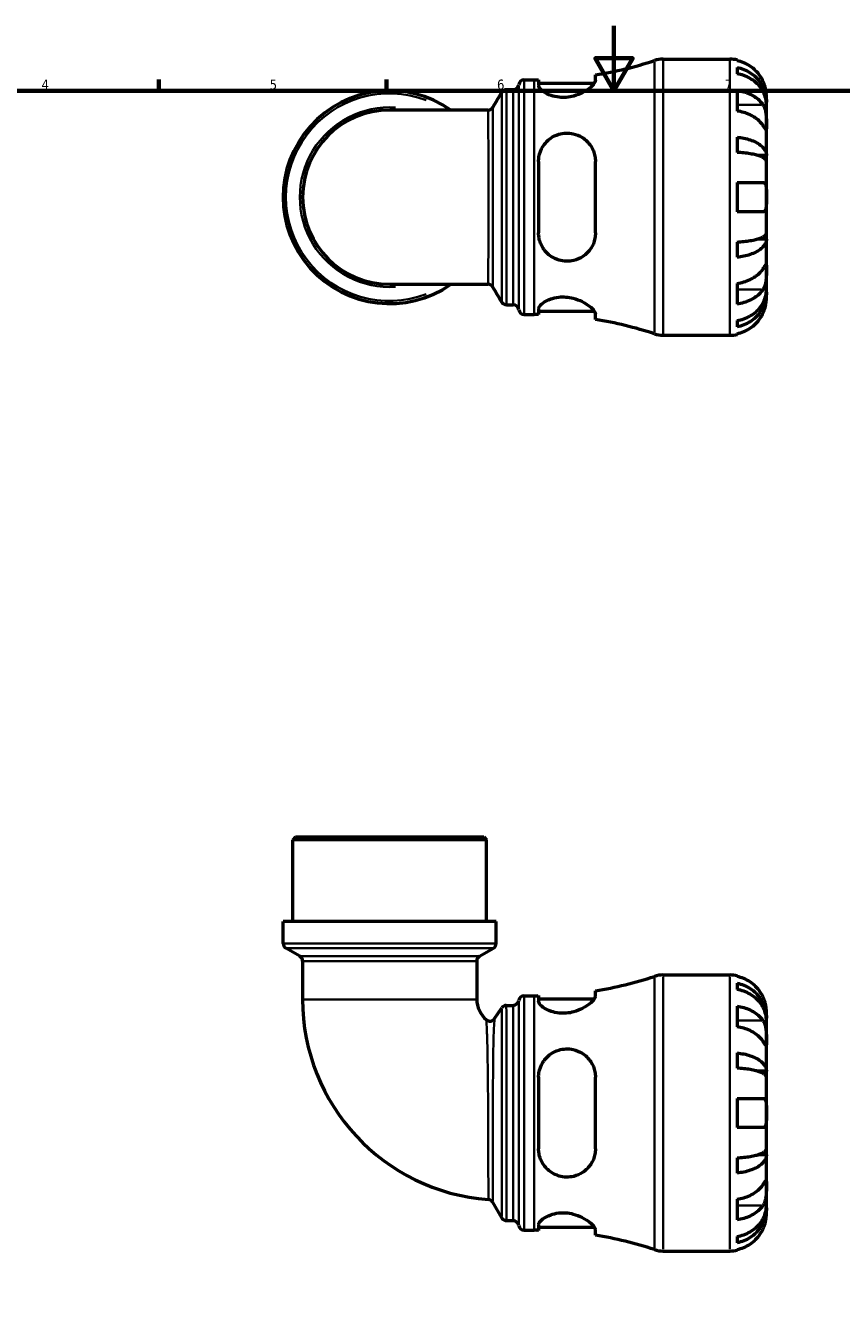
# Model space of a CAD drawing. Header units: millimetres. Extents: x 0 to 902, y -203 to 619.
# Tile 3 of 5: x 239 to 490, y 196 to 594. Entities that reach past the tile are written whole.
import ezdxf

# ---------------------------------------------------------------- set-up
doc = ezdxf.new("R2010")
doc.units = ezdxf.units.MM
for name, color, linetype, lineweight in [('Border (ANSI)', 7, 'Continuous', 70), ('Visible (ANSI)', 7, 'Continuous', 50), ('Visible Narrow (ANSI)', 7, 'Continuous', 35)]:
    doc.layers.add(name, color=color, linetype=linetype, lineweight=lineweight)
doc.styles.add('Note Text (ANSI)', font='tahoma.ttf')

# ---------------------------------------------------------------- blocks, each defined once
blk = doc.blocks.new('Borders Default Border')
at = {"layer": 'Border (ANSI)'}
for p, q in [((280.33, 574), (280.33, 577.45)), ((350.42, 574), (350.42, 577.45))]:
    blk.add_line(p, q, dxfattribs=at)
at = {"layer": 'Border (ANSI)', "flags": 128}
for points in [[(420.5, 594), (420.5, 574), (414.73, 584), (426.27, 584), (420.5, 574)], [(20, 20), (20, 574), (821, 574), (821, 20), (20, 20)]]:
    blk.add_lwpolyline(points, dxfattribs=at)
at = {"layer": 'Border (ANSI)', "char_height": 3.05, "attachment_point": 7, "style": 'Note Text (ANSI)'}
for s, insert in [('4', (244.23, 574.4)), ('5', (314.48, 574.34)), ('6', (384.49, 574.34)), ('7', (454.6, 574.4))]:
    blk.add_mtext(s, dxfattribs=dict(at, insert=insert))

msp = doc.modelspace()

# ---------------------------------------------------------------- linework, layer by layer
at = {"layer": 'Visible (ANSI)'}
for p, q in [((435.65, 583.738), (456.191, 583.738)), ((458.441, 583.511), (458.441, 583.27)), ((458.441, 581.195), (458.441, 579.25)), ((392.879, 577.363), (395.919, 577.363)), ((397.304, 577.371), (397.304, 575.656)), ((414.804, 577.234), (414.804, 578.878)), ((387.412, 574.388), (389.506, 574.388)), ((397.304, 576.363), (414.474, 576.363)), ((458.441, 574.141), (458.441, 567.777)), ((467.441, 570.477), (467.407, 570.477)), ((467.441, 570.477), (467.441, 572.488)), ((467.441, 569.712), (467.441, 570.477)), ((467.441, 563.335), (467.441, 569.712)), ((381.749, 568.064), (351.441, 568.064)), ((467.441, 554.115), (467.441, 563.335)), ((458.441, 559.733), (458.441, 555.039)), ((467.441, 554.115), (464.713, 554.115)), ((467.441, 552.267), (467.441, 554.115)), ((397.304, 552.238), (397.304, 530.238)), ((414.804, 530.238), (414.804, 552.238)), ((467.441, 541.238), (467.441, 552.267)), ((458.441, 545.738), (458.441, 536.738)), ((467.441, 530.209), (467.441, 541.238)), ((467.441, 528.361), (467.441, 530.209)), ((458.441, 527.437), (458.441, 522.743)), ((467.441, 528.361), (464.713, 528.361)), ((467.441, 519.141), (467.441, 528.361)), ((467.441, 512.764), (467.441, 519.141)), ((351.441, 514.412), (381.749, 514.412)), ((458.441, 514.698), (458.441, 508.335)), ((467.441, 511.999), (467.407, 511.999)), ((467.441, 511.999), (467.441, 512.764)), ((467.441, 509.988), (467.441, 511.999)), ((387.412, 508.088), (389.506, 508.088)), ((397.304, 506.82), (397.304, 505.105)), ((397.304, 506.113), (414.474, 506.113)), ((392.879, 505.113), (395.919, 505.113)), ((414.804, 503.598), (414.804, 505.242)), ((458.441, 503.226), (458.441, 501.281)), ((435.65, 498.738), (456.191, 498.738)), ((458.441, 499.205), (458.441, 498.965)), ((322.484, 344.241), (321.634, 343.391)), ((381.248, 343.391), (321.634, 343.391)), ((321.634, 318.241), (321.634, 343.391)), ((322.484, 344.241), (380.398, 344.241)), ((380.398, 344.241), (381.248, 343.391)), ((381.248, 318.241), (381.248, 343.391)), ((384.229, 318.241), (318.654, 318.241)), ((318.654, 311.423), (318.654, 318.241)), ((384.229, 311.423), (384.229, 318.241)), ((323.765, 307.49), (319.504, 309.951)), ((379.118, 307.49), (383.379, 309.951)), ((324.615, 306.018), (324.615, 294.239)), ((378.268, 306.018), (378.268, 294.239)), ((435.65, 301.741), (456.191, 301.741)), ((458.441, 301.514), (458.441, 301.274)), ((458.441, 299.198), (458.441, 297.253)), ((392.879, 295.366), (395.919, 295.366)), ((397.304, 295.374), (397.304, 293.659)), ((414.804, 295.238), (414.804, 296.881)), ((383.741, 288.308), (385.935, 291.628)), ((387.353, 292.391), (389.506, 292.391)), ((397.304, 294.366), (414.474, 294.366)), ((458.441, 292.145), (458.441, 285.781)), ((467.441, 288.48), (467.441, 290.491)), ((467.441, 288.48), (467.407, 288.48)), ((467.441, 287.715), (467.441, 288.48)), ((467.441, 281.338), (467.441, 287.715)), ((467.441, 272.118), (467.441, 281.338)), ((458.441, 277.736), (458.441, 273.042)), ((467.441, 272.118), (464.713, 272.118)), ((467.441, 270.27), (467.441, 272.118)), ((397.304, 270.241), (397.304, 248.241)), ((414.804, 248.241), (414.804, 270.241)), ((467.441, 259.241), (467.441, 270.27)), ((458.441, 263.741), (458.441, 254.741)), ((467.441, 248.212), (467.441, 259.241)), ((467.441, 246.365), (467.441, 248.212)), ((458.441, 245.441), (458.441, 240.746)), ((467.441, 246.365), (464.713, 246.365)), ((467.441, 237.144), (467.441, 246.365)), ((467.441, 230.768), (467.441, 237.144)), ((385.948, 226.941), (383.177, 231.742)), ((458.441, 232.702), (458.441, 226.338)), ((467.441, 230.002), (467.407, 230.002)), ((467.441, 230.002), (467.441, 230.768)), ((467.441, 227.991), (467.441, 230.002)), ((387.42, 226.091), (389.506, 226.091)), ((392.879, 223.116), (395.919, 223.116)), ((397.304, 224.823), (397.304, 223.108)), ((397.304, 224.116), (414.474, 224.116)), ((414.804, 221.602), (414.804, 223.245)), ((458.441, 221.229), (458.441, 219.285)), ((435.65, 216.741), (456.191, 216.741)), ((458.441, 217.209), (458.441, 216.969))]:
    msp.add_line(p, q, dxfattribs=at)
for centre, radius, start, end in [((395.919, 695.856), 118.493, 279.17069, 288.23145), ((435.65, 575.238), 8.5, 90, 108.23145), ((456.191, 572.488), 11.25, 78.46304, 90), ((392.879, 575.663), 1.7, 90, 172.81924), ((395.919, 695.856), 118.493, 270, 270.66971), ((351.441, 541.238), 32.788, 54.9032, 305.0968), ((389.506, 576.088), 1.7, 270, 352.81924), ((351.441, 541.238), 26.826, 90, 270), ((389.506, 506.388), 1.7, 7.18076, 90), ((392.879, 506.813), 1.7, 187.18076, 270), ((395.919, 386.62), 118.493, 89.33029, 90), ((395.919, 386.62), 118.493, 71.76855, 80.82931), ((435.65, 507.238), 8.5, 251.76855, 270), ((456.191, 509.988), 11.25, 270, 281.53696), ((320.354, 311.423), 1.7, 180, 240), ((382.529, 311.423), 1.7, 300, 0), ((322.915, 306.018), 1.7, 0, 60), ((379.968, 306.018), 1.7, 120, 180), ((395.919, 413.859), 118.493, 279.17069, 288.23145), ((435.65, 293.241), 8.5, 90, 108.23145), ((456.191, 290.491), 11.25, 78.46304, 90), ((392.879, 293.666), 1.7, 90, 172.81924), ((395.919, 413.859), 118.493, 270, 270.66971), ((386.439, 294.239), 61.824, 180, 265.72573), ((386.439, 294.239), 8.171, 180, 230.49977), ((387.353, 290.691), 1.7, 90, 146.54503), ((389.506, 294.091), 1.7, 270, 352.81924), ((382.323, 289.245), 1.7, 230.49977, 326.54503), ((381.704, 230.892), 1.7, 30, 85.72573), ((387.42, 227.791), 1.7, 210, 270), ((389.506, 224.391), 1.7, 7.18076, 90), ((392.879, 224.816), 1.7, 187.18076, 270), ((395.919, 104.623), 118.493, 89.33029, 90), ((395.919, 104.623), 118.493, 71.76855, 80.82931), ((435.65, 225.241), 8.5, 251.76855, 270), ((456.191, 227.991), 11.25, 270, 281.53696)]:
    msp.add_arc(centre, radius, start, end, dxfattribs=at)
for points, knots in [([(466.374, 576.988), (466.141, 577.488), (465.859, 577.997), (465.116, 579.113), (464.627, 579.701), (463.644, 580.688), (463.06, 581.177), (461.802, 582.021), (461.128, 582.376), (459.864, 582.901), (459.161, 583.123), (458.441, 583.27)], [5.50227189, 5.50227189, 5.50227189, 5.50227189, 5.66172607, 5.66172607, 5.87111315, 5.87111315, 6.07951382, 6.07951382, 6.28791448, 6.28791448, 6.49007585, 6.49007585, 6.49007585, 6.49007585]), ([(458.441, 581.195), (459.163, 581.052), (459.867, 580.836), (461.132, 580.328), (461.806, 579.985), (463.065, 579.17), (463.649, 578.697), (464.632, 577.744), (465.12, 577.176), (465.962, 575.952), (466.316, 575.297), (466.849, 574.049), (467.076, 573.34), (467.373, 571.893), (467.441, 571.154), (467.441, 570.477)], [0.2134337, 0.2134337, 0.2134337, 0.2134337, 0.41601, 0.41601, 0.6243485, 0.6243485, 0.832687, 0.832687, 1.0415719, 1.0415719, 1.2504568, 1.2504568, 1.4601279, 1.4601279, 1.6697991, 1.6697991, 1.6697991, 1.6697991]), ([(414.804, 577.234), (414.804, 577.064), (414.75, 576.872), (414.426, 576.213), (413.981, 575.688), (412.731, 574.599), (411.921, 574.032), (410.123, 573.079), (409.164, 572.678), (407.372, 572.187), (406.591, 572.044), (405.054, 571.92), (404.32, 571.931), (402.732, 572.1), (401.917, 572.289), (400.192, 572.875), (399.363, 573.314), (398.073, 574.238), (397.625, 574.724), (397.344, 575.335), (397.304, 575.501), (397.304, 575.656)], [-3.1190111, -3.1190111, -3.1190111, -3.1190111, -2.9425218, -2.9425218, -2.5658323, -2.5658323, -2.1866341, -2.1866341, -1.8519842, -1.8519842, -1.611527, -1.611527, -1.3870833, -1.3870833, -1.11061, -1.11061, -0.7372166, -0.7372166, -0.3497412, -0.3497412, -0.1958212, -0.1958212, -0.1958212, -0.1958212]), ([(467.441, 569.712), (467.441, 570.314), (467.373, 570.972), (467.076, 572.26), (466.849, 572.89), (466.316, 574.001), (465.962, 574.584), (465.12, 575.673), (464.632, 576.179), (463.649, 577.027), (463.065, 577.448), (461.806, 578.174), (461.132, 578.479), (459.867, 578.931), (459.163, 579.123), (458.441, 579.25)], [5.0161165, 5.0161165, 5.0161165, 5.0161165, 5.2257877, 5.2257877, 5.4354588, 5.4354588, 5.6443437, 5.6443437, 5.8532286, 5.8532286, 6.0615671, 6.0615671, 6.2699056, 6.2699056, 6.472482, 6.472482, 6.472482, 6.472482]), ([(385.946, 573.549), (385.971, 573.592), (386.002, 573.64), (386.081, 573.749), (386.131, 573.81), (386.263, 573.945), (386.346, 574.019), (386.564, 574.167), (386.7, 574.241), (387.027, 574.353), (387.219, 574.388), (387.412, 574.388)], [3.14077920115, 3.14077920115, 3.14077920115, 3.14077920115, 3.14094451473, 3.14094451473, 3.14110982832, 3.14110982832, 3.1412751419, 3.1412751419, 3.14144045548, 3.14144045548, 3.14160576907, 3.14160576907, 3.14160576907, 3.14160576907]), ([(458.441, 574.141), (459.161, 574.037), (459.864, 573.88), (461.128, 573.509), (461.802, 573.258), (463.06, 572.661), (463.644, 572.315), (464.627, 571.618), (465.116, 571.201), (465.859, 570.412), (466.141, 570.053), (466.374, 569.699)], [0.21343841, 0.21343841, 0.21343841, 0.21343841, 0.41559978, 0.41559978, 0.62400044, 0.62400044, 0.8324011, 0.8324011, 1.04178819, 1.04178819, 1.20124236, 1.20124236, 1.20124236, 1.20124236]), ([(467.441, 572.488), (467.441, 572.488), (467.442, 572.542), (467.438, 572.764), (467.433, 572.943), (467.39, 573.487), (467.344, 573.886), (467.19, 574.653), (467.111, 574.979), (466.933, 575.578), (466.844, 575.843), (466.639, 576.39), (466.522, 576.669), (466.388, 576.959), (466.381, 576.974), (466.374, 576.988)], [-3.12621297, -3.12621297, -3.12621297, -3.12621297, -3.00592131, -3.00592131, -2.87295675, -2.87295675, -2.69789372, -2.69789372, -2.58338701, -2.58338701, -2.49547573, -2.49547573, -2.40310236, -2.40310236, -2.39831682, -2.39831682, -2.39831682, -2.39831682]), ([(466.374, 569.699), (466.433, 569.61), (466.49, 569.516), (466.666, 569.199), (466.776, 568.959), (466.976, 568.425), (467.062, 568.131), (467.236, 567.384), (467.305, 566.924), (467.406, 565.892), (467.426, 565.331), (467.444, 564.256), (467.441, 563.756), (467.441, 563.335)], [-0.72474413, -0.72474413, -0.72474413, -0.72474413, -0.68292689, -0.68292689, -0.58946764, -0.58946764, -0.49014387, -0.49014387, -0.34933517, -0.34933517, -0.17856496, -0.17856496, 0, 0, 0, 0]), ([(381.749, 568.064), (381.931, 568.064), (382.112, 568.095), (382.434, 568.199), (382.574, 568.272), (382.797, 568.419), (382.883, 568.494), (383.019, 568.63), (383.071, 568.693), (383.153, 568.803), (383.185, 568.852), (383.212, 568.898), (383.213, 568.9), (383.214, 568.902)], [-1.5610208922, -1.5610208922, -1.5610208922, -1.5610208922, -1.560068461, -1.560068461, -1.5590661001, -1.5590661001, -1.5580637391, -1.5580637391, -1.5570613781, -1.5570613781, -1.5560590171, -1.5560590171, -1.5560090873, -1.5560090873, -1.5560090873, -1.5560090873]), ([(466.374, 563.335), (466.141, 563.689), (465.859, 564.048), (465.116, 564.838), (464.627, 565.254), (463.644, 565.951), (463.06, 566.297), (461.802, 566.894), (461.128, 567.145), (459.864, 567.516), (459.161, 567.673), (458.441, 567.777)], [5.50227189, 5.50227189, 5.50227189, 5.50227189, 5.66172607, 5.66172607, 5.87111315, 5.87111315, 6.07951382, 6.07951382, 6.28791448, 6.28791448, 6.49007585, 6.49007585, 6.49007585, 6.49007585]), ([(467.441, 563.335), (467.441, 563.094), (467.442, 562.881), (467.44, 562.507), (467.437, 562.353), (467.416, 562.087), (467.391, 562.013), (467.291, 562.022), (467.219, 562.097), (467.04, 562.336), (466.952, 562.464), (466.749, 562.767), (466.636, 562.938), (466.467, 563.195), (466.421, 563.264), (466.374, 563.335)], [0, 0, 0, 0, 0.10230486, 0.10230486, 0.2116531, 0.2116531, 0.35868741, 0.35868741, 0.49861539, 0.49861539, 0.59613895, 0.59613895, 0.69034298, 0.69034298, 0.72355027, 0.72355027, 0.72355027, 0.72355027]), ([(397.304, 552.238), (397.304, 552.703), (397.341, 553.165), (397.598, 554.773), (398.01, 555.868), (399.236, 557.847), (400.06, 558.727), (401.789, 559.931), (402.611, 560.336), (404.209, 560.823), (404.944, 560.949), (406.467, 561.013), (407.233, 560.941), (408.958, 560.554), (409.873, 560.169), (411.768, 558.986), (412.677, 558.092), (413.986, 556.1), (414.43, 555.026), (414.751, 553.339), (414.804, 552.792), (414.804, 552.238)], [-3.0744805, -3.0744805, -3.0744805, -3.0744805, -2.9275472, -2.9275472, -2.5564656, -2.5564656, -2.1770295, -2.1770295, -1.8962541, -1.8962541, -1.6711798, -1.6711798, -1.4362173, -1.4362173, -1.1221314, -1.1221314, -0.7060755, -0.7060755, -0.3297742, -0.3297742, -0.1550611, -0.1550611, -0.1550611, -0.1550611]), ([(458.441, 559.733), (459.163, 559.658), (459.867, 559.545), (461.132, 559.279), (461.806, 559.099), (463.065, 558.672), (463.649, 558.424), (464.632, 557.924), (465.12, 557.626), (465.962, 556.985), (466.316, 556.641), (466.849, 555.987), (467.076, 555.616), (467.373, 554.857), (467.441, 554.469), (467.441, 554.115)], [0.2134337, 0.2134337, 0.2134337, 0.2134337, 0.41601, 0.41601, 0.6243485, 0.6243485, 0.832687, 0.832687, 1.0415719, 1.0415719, 1.2504568, 1.2504568, 1.4601279, 1.4601279, 1.6697991, 1.6697991, 1.6697991, 1.6697991]), ([(467.441, 552.267), (467.441, 552.442), (467.373, 552.633), (467.076, 553.007), (466.849, 553.191), (466.316, 553.513), (465.962, 553.683), (465.12, 553.999), (464.632, 554.146), (463.649, 554.393), (463.065, 554.515), (461.806, 554.726), (461.132, 554.814), (459.867, 554.946), (459.163, 555.002), (458.441, 555.039)], [5.0161165, 5.0161165, 5.0161165, 5.0161165, 5.2257877, 5.2257877, 5.4354588, 5.4354588, 5.6443437, 5.6443437, 5.8532286, 5.8532286, 6.0615671, 6.0615671, 6.2699056, 6.2699056, 6.472482, 6.472482, 6.472482, 6.472482]), ([(458.441, 545.738), (459.161, 545.738), (459.864, 545.738), (461.128, 545.738), (461.802, 545.738), (463.06, 545.738), (463.644, 545.738), (464.627, 545.738), (465.116, 545.738), (465.859, 545.738), (466.141, 545.738), (466.374, 545.738)], [0.21343841, 0.21343841, 0.21343841, 0.21343841, 0.41559978, 0.41559978, 0.62400044, 0.62400044, 0.8324011, 0.8324011, 1.04178819, 1.04178819, 1.20124236, 1.20124236, 1.20124236, 1.20124236]), ([(466.374, 545.738), (466.447, 545.738), (466.516, 545.73), (466.691, 545.686), (466.79, 545.635), (466.977, 545.475), (467.06, 545.36), (467.235, 544.997), (467.305, 544.714), (467.406, 543.968), (467.426, 543.492), (467.444, 542.421), (467.441, 541.832), (467.441, 541.238)], [-0.71968867, -0.71968867, -0.71968867, -0.71968867, -0.66913349, -0.66913349, -0.58448293, -0.58448293, -0.49008499, -0.49008499, -0.34765985, -0.34765985, -0.17827673, -0.17827673, 0, 0, 0, 0]), ([(467.441, 541.238), (467.441, 540.837), (467.442, 540.438), (467.438, 539.624), (467.433, 539.217), (467.39, 538.352), (467.344, 537.928), (467.19, 537.373), (467.111, 537.195), (466.933, 536.956), (466.844, 536.878), (466.639, 536.769), (466.522, 536.741), (466.388, 536.738), (466.381, 536.738), (466.374, 536.738)], [-3.12621297, -3.12621297, -3.12621297, -3.12621297, -3.00592131, -3.00592131, -2.87295675, -2.87295675, -2.69789372, -2.69789372, -2.58338701, -2.58338701, -2.49547573, -2.49547573, -2.40310236, -2.40310236, -2.39831682, -2.39831682, -2.39831682, -2.39831682]), ([(466.374, 536.738), (466.141, 536.738), (465.859, 536.738), (465.116, 536.738), (464.627, 536.738), (463.644, 536.738), (463.06, 536.738), (461.802, 536.738), (461.128, 536.738), (459.864, 536.738), (459.161, 536.738), (458.441, 536.738)], [5.50227189, 5.50227189, 5.50227189, 5.50227189, 5.66172607, 5.66172607, 5.87111315, 5.87111315, 6.07951382, 6.07951382, 6.28791448, 6.28791448, 6.49007585, 6.49007585, 6.49007585, 6.49007585]), ([(414.804, 530.238), (414.804, 529.679), (414.75, 529.127), (414.426, 527.437), (413.981, 526.364), (412.731, 524.47), (411.921, 523.645), (410.123, 522.425), (409.164, 521.989), (407.372, 521.553), (406.591, 521.468), (405.054, 521.514), (404.32, 521.63), (402.732, 522.092), (401.917, 522.477), (400.192, 523.633), (399.363, 524.482), (398.073, 526.456), (397.625, 527.592), (397.344, 529.268), (397.304, 529.752), (397.304, 530.238)], [-3.1190111, -3.1190111, -3.1190111, -3.1190111, -2.9425218, -2.9425218, -2.5658323, -2.5658323, -2.1866341, -2.1866341, -1.8519842, -1.8519842, -1.611527, -1.611527, -1.3870833, -1.3870833, -1.11061, -1.11061, -0.7372166, -0.7372166, -0.3497412, -0.3497412, -0.1958212, -0.1958212, -0.1958212, -0.1958212]), ([(458.441, 527.437), (459.163, 527.474), (459.867, 527.53), (461.132, 527.661), (461.806, 527.75), (463.065, 527.961), (463.649, 528.083), (464.632, 528.33), (465.12, 528.477), (465.962, 528.793), (466.316, 528.963), (466.849, 529.285), (467.076, 529.469), (467.373, 529.843), (467.441, 530.034), (467.441, 530.209)], [0.2134337, 0.2134337, 0.2134337, 0.2134337, 0.41601, 0.41601, 0.6243485, 0.6243485, 0.832687, 0.832687, 1.0415719, 1.0415719, 1.2504568, 1.2504568, 1.4601279, 1.4601279, 1.6697991, 1.6697991, 1.6697991, 1.6697991]), ([(467.441, 528.361), (467.441, 528.007), (467.373, 527.619), (467.076, 526.86), (466.849, 526.489), (466.316, 525.835), (465.962, 525.491), (465.12, 524.85), (464.632, 524.552), (463.649, 524.052), (463.065, 523.804), (461.806, 523.377), (461.132, 523.197), (459.867, 522.931), (459.163, 522.818), (458.441, 522.743)], [5.0161165, 5.0161165, 5.0161165, 5.0161165, 5.2257877, 5.2257877, 5.4354588, 5.4354588, 5.6443437, 5.6443437, 5.8532286, 5.8532286, 6.0615671, 6.0615671, 6.2699056, 6.2699056, 6.472482, 6.472482, 6.472482, 6.472482]), ([(458.441, 514.698), (459.161, 514.803), (459.864, 514.96), (461.128, 515.331), (461.802, 515.582), (463.06, 516.179), (463.644, 516.525), (464.627, 517.222), (465.116, 517.638), (465.859, 518.428), (466.141, 518.787), (466.374, 519.141)], [0.21343841, 0.21343841, 0.21343841, 0.21343841, 0.41559978, 0.41559978, 0.62400044, 0.62400044, 0.8324011, 0.8324011, 1.04178819, 1.04178819, 1.20124236, 1.20124236, 1.20124236, 1.20124236]), ([(466.374, 519.141), (466.433, 519.23), (466.49, 519.316), (466.666, 519.584), (466.776, 519.75), (466.976, 520.046), (467.062, 520.172), (467.236, 520.398), (467.305, 520.465), (467.406, 520.451), (467.426, 520.337), (467.444, 519.895), (467.441, 519.562), (467.441, 519.141)], [-0.72474413, -0.72474413, -0.72474413, -0.72474413, -0.68292689, -0.68292689, -0.58946764, -0.58946764, -0.49014387, -0.49014387, -0.34933517, -0.34933517, -0.17856496, -0.17856496, 0, 0, 0, 0]), ([(467.441, 519.141), (467.441, 518.9), (467.442, 518.632), (467.44, 518.034), (467.437, 517.702), (467.416, 516.891), (467.391, 516.405), (467.291, 515.454), (467.219, 514.999), (467.04, 514.265), (466.952, 513.979), (466.749, 513.454), (466.636, 513.215), (466.467, 512.922), (466.421, 512.848), (466.374, 512.777)], [0, 0, 0, 0, 0.10230486, 0.10230486, 0.2116531, 0.2116531, 0.35868741, 0.35868741, 0.49861539, 0.49861539, 0.59613895, 0.59613895, 0.69034298, 0.69034298, 0.72355027, 0.72355027, 0.72355027, 0.72355027]), ([(383.214, 513.574), (383.189, 513.617), (383.158, 513.665), (383.078, 513.775), (383.028, 513.836), (382.895, 513.971), (382.811, 514.046), (382.593, 514.194), (382.456, 514.267), (382.13, 514.377), (381.94, 514.412), (381.749, 514.412)], [1.5560288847, 1.5560288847, 1.5560288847, 1.5560288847, 1.5570312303, 1.5570312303, 1.558033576, 1.558033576, 1.5590359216, 1.5590359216, 1.5600382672, 1.5600382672, 1.5610406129, 1.5610406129, 1.5610406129, 1.5610406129]), ([(397.304, 506.82), (397.304, 506.969), (397.341, 507.126), (397.598, 507.709), (398.01, 508.172), (399.236, 509.088), (400.06, 509.541), (401.789, 510.153), (402.611, 510.354), (404.209, 510.54), (404.944, 510.557), (406.467, 510.449), (407.233, 510.317), (408.958, 509.866), (409.873, 509.503), (411.768, 508.551), (412.677, 507.925), (413.986, 506.782), (414.43, 506.257), (414.751, 505.601), (414.804, 505.411), (414.804, 505.242)], [-3.0744805, -3.0744805, -3.0744805, -3.0744805, -2.9275472, -2.9275472, -2.5564656, -2.5564656, -2.1770295, -2.1770295, -1.8962541, -1.8962541, -1.6711798, -1.6711798, -1.4362173, -1.4362173, -1.1221314, -1.1221314, -0.7060755, -0.7060755, -0.3297742, -0.3297742, -0.1550611, -0.1550611, -0.1550611, -0.1550611]), ([(466.374, 512.777), (466.141, 512.423), (465.859, 512.064), (465.116, 511.274), (464.627, 510.858), (463.644, 510.161), (463.06, 509.815), (461.802, 509.218), (461.128, 508.967), (459.864, 508.596), (459.161, 508.439), (458.441, 508.335)], [5.50227189, 5.50227189, 5.50227189, 5.50227189, 5.66172607, 5.66172607, 5.87111315, 5.87111315, 6.07951382, 6.07951382, 6.28791448, 6.28791448, 6.49007585, 6.49007585, 6.49007585, 6.49007585]), ([(458.441, 503.226), (459.163, 503.353), (459.867, 503.545), (461.132, 503.997), (461.806, 504.302), (463.065, 505.028), (463.649, 505.449), (464.632, 506.297), (465.12, 506.803), (465.962, 507.891), (466.316, 508.475), (466.849, 509.586), (467.076, 510.216), (467.373, 511.504), (467.441, 512.162), (467.441, 512.764)], [0.2134337, 0.2134337, 0.2134337, 0.2134337, 0.41601, 0.41601, 0.6243485, 0.6243485, 0.832687, 0.832687, 1.0415719, 1.0415719, 1.2504568, 1.2504568, 1.4601279, 1.4601279, 1.6697991, 1.6697991, 1.6697991, 1.6697991]), ([(467.441, 511.999), (467.441, 511.322), (467.373, 510.583), (467.076, 509.136), (466.849, 508.427), (466.316, 507.179), (465.962, 506.524), (465.12, 505.3), (464.632, 504.732), (463.649, 503.779), (463.065, 503.306), (461.806, 502.491), (461.132, 502.148), (459.867, 501.64), (459.163, 501.424), (458.441, 501.281)], [5.0161165, 5.0161165, 5.0161165, 5.0161165, 5.2257877, 5.2257877, 5.4354588, 5.4354588, 5.6443437, 5.6443437, 5.8532286, 5.8532286, 6.0615671, 6.0615671, 6.2699056, 6.2699056, 6.472482, 6.472482, 6.472482, 6.472482]), ([(466.374, 505.488), (466.447, 505.643), (466.516, 505.799), (466.691, 506.22), (466.79, 506.483), (466.977, 507.035), (467.06, 507.319), (467.235, 508.006), (467.305, 508.385), (467.406, 509.109), (467.426, 509.423), (467.444, 509.87), (467.441, 509.988), (467.441, 509.988)], [-0.71968867, -0.71968867, -0.71968867, -0.71968867, -0.66913349, -0.66913349, -0.58448293, -0.58448293, -0.49008499, -0.49008499, -0.34765985, -0.34765985, -0.17827673, -0.17827673, 0, 0, 0, 0]), ([(387.412, 508.088), (387.23, 508.088), (387.05, 508.119), (386.727, 508.222), (386.587, 508.295), (386.363, 508.443), (386.277, 508.518), (386.141, 508.654), (386.09, 508.716), (386.008, 508.827), (385.976, 508.875), (385.949, 508.921), (385.948, 508.924), (385.946, 508.927)], [6.28318881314, 6.28318881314, 6.28318881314, 6.28318881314, 6.28334409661, 6.28334409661, 6.28350941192, 6.28350941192, 6.28367472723, 6.28367472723, 6.28384004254, 6.28384004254, 6.28400535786, 6.28400535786, 6.2840153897, 6.2840153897, 6.2840153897, 6.2840153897]), ([(458.441, 499.205), (459.161, 499.353), (459.864, 499.575), (461.128, 500.1), (461.802, 500.455), (463.06, 501.299), (463.644, 501.788), (464.627, 502.774), (465.116, 503.363), (465.859, 504.479), (466.141, 504.988), (466.374, 505.488)], [0.21343841, 0.21343841, 0.21343841, 0.21343841, 0.41559978, 0.41559978, 0.62400044, 0.62400044, 0.8324011, 0.8324011, 1.04178819, 1.04178819, 1.20124236, 1.20124236, 1.20124236, 1.20124236]), ([(466.374, 294.991), (466.141, 295.492), (465.859, 296), (465.116, 297.116), (464.627, 297.705), (463.644, 298.691), (463.06, 299.18), (461.802, 300.024), (461.128, 300.379), (459.864, 300.904), (459.161, 301.126), (458.441, 301.274)], [5.50227189, 5.50227189, 5.50227189, 5.50227189, 5.66172607, 5.66172607, 5.87111315, 5.87111315, 6.07951382, 6.07951382, 6.28791448, 6.28791448, 6.49007585, 6.49007585, 6.49007585, 6.49007585]), ([(458.441, 299.198), (459.163, 299.055), (459.867, 298.84), (461.132, 298.331), (461.806, 297.989), (463.065, 297.173), (463.649, 296.7), (464.632, 295.747), (465.12, 295.179), (465.962, 293.956), (466.316, 293.3), (466.849, 292.052), (467.076, 291.344), (467.373, 289.896), (467.441, 289.157), (467.441, 288.48)], [0.2134337, 0.2134337, 0.2134337, 0.2134337, 0.41601, 0.41601, 0.6243485, 0.6243485, 0.832687, 0.832687, 1.0415719, 1.0415719, 1.2504568, 1.2504568, 1.4601279, 1.4601279, 1.6697991, 1.6697991, 1.6697991, 1.6697991]), ([(414.804, 295.238), (414.804, 295.067), (414.75, 294.875), (414.426, 294.216), (413.981, 293.691), (412.731, 292.602), (411.921, 292.036), (410.123, 291.082), (409.164, 290.682), (407.372, 290.19), (406.591, 290.047), (405.054, 289.924), (404.32, 289.934), (402.732, 290.103), (401.917, 290.293), (400.192, 290.878), (399.363, 291.318), (398.073, 292.241), (397.625, 292.727), (397.344, 293.338), (397.304, 293.504), (397.304, 293.659)], [-3.1190111, -3.1190111, -3.1190111, -3.1190111, -2.9425218, -2.9425218, -2.5658323, -2.5658323, -2.1866341, -2.1866341, -1.8519842, -1.8519842, -1.611527, -1.611527, -1.3870833, -1.3870833, -1.11061, -1.11061, -0.7372166, -0.7372166, -0.3497412, -0.3497412, -0.1958212, -0.1958212, -0.1958212, -0.1958212]), ([(467.441, 287.715), (467.441, 288.317), (467.373, 288.975), (467.076, 290.263), (466.849, 290.894), (466.316, 292.005), (465.962, 292.588), (465.12, 293.676), (464.632, 294.182), (463.649, 295.03), (463.065, 295.451), (461.806, 296.177), (461.132, 296.482), (459.867, 296.935), (459.163, 297.126), (458.441, 297.253)], [5.0161165, 5.0161165, 5.0161165, 5.0161165, 5.2257877, 5.2257877, 5.4354588, 5.4354588, 5.6443437, 5.6443437, 5.8532286, 5.8532286, 6.0615671, 6.0615671, 6.2699056, 6.2699056, 6.472482, 6.472482, 6.472482, 6.472482]), ([(467.441, 290.491), (467.441, 290.491), (467.442, 290.55), (467.437, 290.804), (467.43, 291.025), (467.378, 291.583), (467.337, 291.904), (467.207, 292.583), (467.126, 292.926), (466.955, 293.51), (466.88, 293.74), (466.72, 294.181), (466.638, 294.391), (466.493, 294.732), (466.435, 294.862), (466.374, 294.991)], [0, 0, 0, 0, 0.1255823, 0.1255823, 0.27758688, 0.27758688, 0.41565829, 0.41565829, 0.53558864, 0.53558864, 0.6106285, 0.6106285, 0.67830711, 0.67830711, 0.7205994, 0.7205994, 0.7205994, 0.7205994]), ([(458.441, 292.145), (459.161, 292.04), (459.864, 291.883), (461.128, 291.512), (461.802, 291.261), (463.06, 290.664), (463.644, 290.319), (464.627, 289.621), (465.116, 289.205), (465.859, 288.415), (466.141, 288.056), (466.374, 287.702)], [0.21343841, 0.21343841, 0.21343841, 0.21343841, 0.41559978, 0.41559978, 0.62400044, 0.62400044, 0.8324011, 0.8324011, 1.04178819, 1.04178819, 1.20124236, 1.20124236, 1.20124236, 1.20124236]), ([(466.374, 287.702), (466.433, 287.613), (466.49, 287.519), (466.666, 287.202), (466.776, 286.962), (466.976, 286.428), (467.062, 286.135), (467.236, 285.387), (467.305, 284.927), (467.406, 283.895), (467.426, 283.335), (467.444, 282.259), (467.441, 281.759), (467.441, 281.338)], [-0.72474413, -0.72474413, -0.72474413, -0.72474413, -0.68292689, -0.68292689, -0.58946764, -0.58946764, -0.49014387, -0.49014387, -0.34933517, -0.34933517, -0.17856496, -0.17856496, 0, 0, 0, 0]), ([(466.374, 281.338), (466.141, 281.692), (465.859, 282.052), (465.116, 282.841), (464.627, 283.257), (463.644, 283.955), (463.06, 284.301), (461.802, 284.897), (461.128, 285.148), (459.864, 285.519), (459.161, 285.676), (458.441, 285.781)], [5.50227189, 5.50227189, 5.50227189, 5.50227189, 5.66172607, 5.66172607, 5.87111315, 5.87111315, 6.07951382, 6.07951382, 6.28791448, 6.28791448, 6.49007585, 6.49007585, 6.49007585, 6.49007585]), ([(397.304, 270.241), (397.304, 270.706), (397.341, 271.169), (397.598, 272.776), (398.01, 273.872), (399.236, 275.85), (400.06, 276.73), (401.789, 277.934), (402.611, 278.339), (404.209, 278.827), (404.944, 278.953), (406.467, 279.016), (407.233, 278.944), (408.958, 278.557), (409.873, 278.172), (411.768, 276.989), (412.677, 276.095), (413.986, 274.104), (414.43, 273.03), (414.751, 271.343), (414.804, 270.795), (414.804, 270.241)], [-3.0744805, -3.0744805, -3.0744805, -3.0744805, -2.9275472, -2.9275472, -2.5564656, -2.5564656, -2.1770295, -2.1770295, -1.8962541, -1.8962541, -1.6711798, -1.6711798, -1.4362173, -1.4362173, -1.1221314, -1.1221314, -0.7060755, -0.7060755, -0.3297742, -0.3297742, -0.1550611, -0.1550611, -0.1550611, -0.1550611]), ([(467.441, 281.338), (467.441, 281.097), (467.442, 280.884), (467.44, 280.511), (467.437, 280.356), (467.416, 280.091), (467.391, 280.016), (467.291, 280.025), (467.219, 280.101), (467.04, 280.339), (466.952, 280.467), (466.749, 280.77), (466.636, 280.942), (466.467, 281.198), (466.421, 281.267), (466.374, 281.338)], [0, 0, 0, 0, 0.10230486, 0.10230486, 0.2116531, 0.2116531, 0.35868741, 0.35868741, 0.49861539, 0.49861539, 0.59613895, 0.59613895, 0.69034298, 0.69034298, 0.72355027, 0.72355027, 0.72355027, 0.72355027]), ([(458.441, 277.736), (459.163, 277.661), (459.867, 277.549), (461.132, 277.282), (461.806, 277.102), (463.065, 276.675), (463.649, 276.427), (464.632, 275.927), (465.12, 275.629), (465.962, 274.988), (466.316, 274.645), (466.849, 273.99), (467.076, 273.619), (467.373, 272.86), (467.441, 272.473), (467.441, 272.118)], [0.2134337, 0.2134337, 0.2134337, 0.2134337, 0.41601, 0.41601, 0.6243485, 0.6243485, 0.832687, 0.832687, 1.0415719, 1.0415719, 1.2504568, 1.2504568, 1.4601279, 1.4601279, 1.6697991, 1.6697991, 1.6697991, 1.6697991]), ([(467.441, 270.27), (467.441, 270.445), (467.373, 270.636), (467.076, 271.011), (466.849, 271.194), (466.316, 271.517), (465.962, 271.686), (465.12, 272.002), (464.632, 272.149), (463.649, 272.396), (463.065, 272.518), (461.806, 272.729), (461.132, 272.818), (459.867, 272.949), (459.163, 273.005), (458.441, 273.042)], [5.0161165, 5.0161165, 5.0161165, 5.0161165, 5.2257877, 5.2257877, 5.4354588, 5.4354588, 5.6443437, 5.6443437, 5.8532286, 5.8532286, 6.0615671, 6.0615671, 6.2699056, 6.2699056, 6.472482, 6.472482, 6.472482, 6.472482]), ([(458.441, 263.741), (459.161, 263.741), (459.864, 263.741), (461.128, 263.741), (461.802, 263.741), (463.06, 263.741), (463.644, 263.741), (464.627, 263.741), (465.116, 263.741), (465.859, 263.741), (466.141, 263.741), (466.374, 263.741)], [0.21343841, 0.21343841, 0.21343841, 0.21343841, 0.41559978, 0.41559978, 0.62400044, 0.62400044, 0.8324011, 0.8324011, 1.04178819, 1.04178819, 1.20124236, 1.20124236, 1.20124236, 1.20124236]), ([(466.374, 263.741), (466.447, 263.741), (466.516, 263.733), (466.691, 263.689), (466.79, 263.638), (466.977, 263.478), (467.06, 263.363), (467.235, 263), (467.305, 262.717), (467.406, 261.972), (467.426, 261.496), (467.444, 260.424), (467.441, 259.836), (467.441, 259.241)], [-0.71968867, -0.71968867, -0.71968867, -0.71968867, -0.66913349, -0.66913349, -0.58448293, -0.58448293, -0.49008499, -0.49008499, -0.34765985, -0.34765985, -0.17827673, -0.17827673, 0, 0, 0, 0]), ([(467.441, 259.241), (467.441, 258.84), (467.442, 258.441), (467.438, 257.627), (467.433, 257.22), (467.39, 256.355), (467.344, 255.931), (467.19, 255.376), (467.111, 255.198), (466.933, 254.959), (466.844, 254.881), (466.639, 254.772), (466.522, 254.744), (466.388, 254.741), (466.381, 254.741), (466.374, 254.741)], [-3.12621297, -3.12621297, -3.12621297, -3.12621297, -3.00592131, -3.00592131, -2.87295675, -2.87295675, -2.69789372, -2.69789372, -2.58338701, -2.58338701, -2.49547573, -2.49547573, -2.40310236, -2.40310236, -2.39831682, -2.39831682, -2.39831682, -2.39831682]), ([(466.374, 254.741), (466.141, 254.741), (465.859, 254.741), (465.116, 254.741), (464.627, 254.741), (463.644, 254.741), (463.06, 254.741), (461.802, 254.741), (461.128, 254.741), (459.864, 254.741), (459.161, 254.741), (458.441, 254.741)], [5.50227189, 5.50227189, 5.50227189, 5.50227189, 5.66172607, 5.66172607, 5.87111315, 5.87111315, 6.07951382, 6.07951382, 6.28791448, 6.28791448, 6.49007585, 6.49007585, 6.49007585, 6.49007585]), ([(414.804, 248.241), (414.804, 247.683), (414.75, 247.131), (414.426, 245.441), (413.981, 244.368), (412.731, 242.473), (411.921, 241.648), (410.123, 240.429), (409.164, 239.993), (407.372, 239.557), (406.591, 239.472), (405.054, 239.517), (404.32, 239.633), (402.732, 240.095), (401.917, 240.481), (400.192, 241.636), (399.363, 242.485), (398.073, 244.459), (397.625, 245.596), (397.344, 247.271), (397.304, 247.755), (397.304, 248.241)], [-3.1190111, -3.1190111, -3.1190111, -3.1190111, -2.9425218, -2.9425218, -2.5658323, -2.5658323, -2.1866341, -2.1866341, -1.8519842, -1.8519842, -1.611527, -1.611527, -1.3870833, -1.3870833, -1.11061, -1.11061, -0.7372166, -0.7372166, -0.3497412, -0.3497412, -0.1958212, -0.1958212, -0.1958212, -0.1958212]), ([(458.441, 245.441), (459.163, 245.478), (459.867, 245.533), (461.132, 245.665), (461.806, 245.753), (463.065, 245.964), (463.649, 246.087), (464.632, 246.333), (465.12, 246.48), (465.962, 246.796), (466.316, 246.966), (466.849, 247.289), (467.076, 247.472), (467.373, 247.846), (467.441, 248.037), (467.441, 248.212)], [0.2134337, 0.2134337, 0.2134337, 0.2134337, 0.41601, 0.41601, 0.6243485, 0.6243485, 0.832687, 0.832687, 1.0415719, 1.0415719, 1.2504568, 1.2504568, 1.4601279, 1.4601279, 1.6697991, 1.6697991, 1.6697991, 1.6697991]), ([(467.441, 246.365), (467.441, 246.01), (467.373, 245.623), (467.076, 244.864), (466.849, 244.492), (466.316, 243.838), (465.962, 243.494), (465.12, 242.853), (464.632, 242.555), (463.649, 242.056), (463.065, 241.808), (461.806, 241.38), (461.132, 241.2), (459.867, 240.934), (459.163, 240.821), (458.441, 240.746)], [5.0161165, 5.0161165, 5.0161165, 5.0161165, 5.2257877, 5.2257877, 5.4354588, 5.4354588, 5.6443437, 5.6443437, 5.8532286, 5.8532286, 6.0615671, 6.0615671, 6.2699056, 6.2699056, 6.472482, 6.472482, 6.472482, 6.472482]), ([(458.441, 232.702), (459.161, 232.806), (459.864, 232.963), (461.128, 233.335), (461.802, 233.585), (463.06, 234.182), (463.644, 234.528), (464.627, 235.225), (465.116, 235.642), (465.859, 236.431), (466.141, 236.79), (466.374, 237.144)], [0.21343841, 0.21343841, 0.21343841, 0.21343841, 0.41559978, 0.41559978, 0.62400044, 0.62400044, 0.8324011, 0.8324011, 1.04178819, 1.04178819, 1.20124236, 1.20124236, 1.20124236, 1.20124236]), ([(466.374, 237.144), (466.433, 237.233), (466.49, 237.32), (466.666, 237.587), (466.776, 237.754), (466.976, 238.05), (467.062, 238.175), (467.236, 238.402), (467.305, 238.468), (467.406, 238.454), (467.426, 238.34), (467.444, 237.898), (467.441, 237.565), (467.441, 237.144)], [-0.72474413, -0.72474413, -0.72474413, -0.72474413, -0.68292689, -0.68292689, -0.58946764, -0.58946764, -0.49014387, -0.49014387, -0.34933517, -0.34933517, -0.17856496, -0.17856496, 0, 0, 0, 0]), ([(467.441, 237.144), (467.441, 236.903), (467.442, 236.635), (467.44, 236.037), (467.437, 235.706), (467.416, 234.894), (467.391, 234.408), (467.291, 233.457), (467.219, 233.002), (467.04, 232.268), (466.952, 231.983), (466.749, 231.457), (466.636, 231.219), (466.467, 230.925), (466.421, 230.851), (466.374, 230.78)], [0, 0, 0, 0, 0.10230486, 0.10230486, 0.2116531, 0.2116531, 0.35868741, 0.35868741, 0.49861539, 0.49861539, 0.59613895, 0.59613895, 0.69034298, 0.69034298, 0.72355027, 0.72355027, 0.72355027, 0.72355027]), ([(397.304, 224.823), (397.304, 224.972), (397.341, 225.13), (397.598, 225.713), (398.01, 226.175), (399.236, 227.091), (400.06, 227.545), (401.789, 228.156), (402.611, 228.357), (404.209, 228.543), (404.944, 228.561), (406.467, 228.452), (407.233, 228.32), (408.958, 227.869), (409.873, 227.507), (411.768, 226.554), (412.677, 225.929), (413.986, 224.786), (414.43, 224.261), (414.751, 223.604), (414.804, 223.414), (414.804, 223.245)], [-3.0744805, -3.0744805, -3.0744805, -3.0744805, -2.9275472, -2.9275472, -2.5564656, -2.5564656, -2.1770295, -2.1770295, -1.8962541, -1.8962541, -1.6711798, -1.6711798, -1.4362173, -1.4362173, -1.1221314, -1.1221314, -0.7060755, -0.7060755, -0.3297742, -0.3297742, -0.1550611, -0.1550611, -0.1550611, -0.1550611]), ([(466.374, 230.78), (466.141, 230.426), (465.859, 230.067), (465.116, 229.278), (464.627, 228.862), (463.644, 228.164), (463.06, 227.818), (461.802, 227.221), (461.128, 226.971), (459.864, 226.599), (459.161, 226.442), (458.441, 226.338)], [5.50227189, 5.50227189, 5.50227189, 5.50227189, 5.66172607, 5.66172607, 5.87111315, 5.87111315, 6.07951382, 6.07951382, 6.28791448, 6.28791448, 6.49007585, 6.49007585, 6.49007585, 6.49007585]), ([(458.441, 221.229), (459.163, 221.357), (459.867, 221.548), (461.132, 222), (461.806, 222.305), (463.065, 223.031), (463.649, 223.452), (464.632, 224.3), (465.12, 224.806), (465.962, 225.895), (466.316, 226.478), (466.849, 227.589), (467.076, 228.219), (467.373, 229.508), (467.441, 230.165), (467.441, 230.768)], [0.2134337, 0.2134337, 0.2134337, 0.2134337, 0.41601, 0.41601, 0.6243485, 0.6243485, 0.832687, 0.832687, 1.0415719, 1.0415719, 1.2504568, 1.2504568, 1.4601279, 1.4601279, 1.6697991, 1.6697991, 1.6697991, 1.6697991]), ([(467.441, 230.002), (467.441, 229.326), (467.373, 228.586), (467.076, 227.139), (466.849, 226.43), (466.316, 225.182), (465.962, 224.527), (465.12, 223.304), (464.632, 222.736), (463.649, 221.783), (463.065, 221.31), (461.806, 220.494), (461.132, 220.151), (459.867, 219.643), (459.163, 219.428), (458.441, 219.285)], [5.0161165, 5.0161165, 5.0161165, 5.0161165, 5.2257877, 5.2257877, 5.4354588, 5.4354588, 5.6443437, 5.6443437, 5.8532286, 5.8532286, 6.0615671, 6.0615671, 6.2699056, 6.2699056, 6.472482, 6.472482, 6.472482, 6.472482]), ([(466.374, 223.491), (466.447, 223.646), (466.516, 223.803), (466.691, 224.223), (466.79, 224.486), (466.977, 225.038), (467.06, 225.323), (467.235, 226.009), (467.305, 226.389), (467.406, 227.113), (467.426, 227.427), (467.444, 227.874), (467.441, 227.991), (467.441, 227.991)], [-0.71968867, -0.71968867, -0.71968867, -0.71968867, -0.66913349, -0.66913349, -0.58448293, -0.58448293, -0.49008499, -0.49008499, -0.34765985, -0.34765985, -0.17827673, -0.17827673, 0, 0, 0, 0]), ([(458.441, 217.209), (459.161, 217.357), (459.864, 217.579), (461.128, 218.104), (461.802, 218.458), (463.06, 219.302), (463.644, 219.791), (464.627, 220.778), (465.116, 221.367), (465.859, 222.483), (466.141, 222.991), (466.374, 223.491)], [0.21343841, 0.21343841, 0.21343841, 0.21343841, 0.41559978, 0.41559978, 0.62400044, 0.62400044, 0.8324011, 0.8324011, 1.04178819, 1.04178819, 1.20124236, 1.20124236, 1.20124236, 1.20124236])]:
    msp.add_open_spline(points, degree=3, knots=knots, dxfattribs=at)
for points in [[(383.214, 568.902), (384.125, 570.451), (385.036, 572), (385.946, 573.549)], [(385.946, 508.927), (385.036, 510.476), (384.125, 512.025), (383.214, 513.574)]]:
    msp.add_open_spline(points, degree=3, dxfattribs=at)
at = {"layer": 'Visible Narrow (ANSI)'}
for p, q in [((432.99, 499.683), (432.99, 582.793)), ((435.65, 583.215), (435.65, 499.261)), ((456.191, 499.261), (456.191, 583.215)), ((389.506, 508.496), (389.506, 573.98)), ((391.192, 575.449), (391.192, 507.027)), ((392.879, 576.918), (392.879, 505.558)), ((395.919, 505.558), (395.919, 576.918)), ((465.978, 569.699), (458.838, 569.699)), ((465.978, 512.777), (458.838, 512.777)), ((319.057, 311.423), (383.825, 311.423)), ((382.986, 309.951), (319.897, 309.951)), ((324.106, 307.49), (378.777, 307.49)), ((377.937, 306.018), (324.945, 306.018)), ((432.99, 217.686), (432.99, 300.797)), ((435.65, 301.218), (435.65, 217.265)), ((456.191, 217.265), (456.191, 301.218)), ((392.879, 294.922), (392.879, 223.561)), ((395.919, 223.561), (395.919, 294.922)), ((324.945, 294.239), (377.937, 294.239)), ((385.825, 291.462), (383.851, 288.474)), ((389.506, 226.499), (389.506, 291.983)), ((391.192, 293.452), (391.192, 225.03)), ((465.978, 287.702), (458.838, 287.702)), ((465.978, 230.78), (458.838, 230.78))]:
    msp.add_line(p, q, dxfattribs=at)
for centre, radius, start, end in [((351.441, 541.238), 31.938, 69.42204, 290.57796), ((351.441, 541.238), 27.676, 86.18692, 273.81308), ((387.353, 290.691), 1.7, 92.82725, 143.71777), ((382.323, 289.245), 1.7, 235.30204, 321.74276)]:
    msp.add_arc(centre, radius, start, end, dxfattribs=at)
for points, knots in [([(385.947, 573.15), (385.947, 572.809), (385.947, 572.249), (385.947, 569.75), (385.948, 566.956), (385.948, 559.928), (385.948, 555.752), (385.948, 546.527), (385.948, 541.453), (385.948, 532.046), (385.948, 527.692), (385.948, 519.617), (385.948, 516.021), (385.947, 511.37), (385.947, 509.965), (385.947, 509.324)], [3.297941, 3.297941, 3.297941, 3.297941, 3.5010127, 3.5010127, 3.9571457, 3.9571457, 4.3974155, 4.3974155, 4.8582356, 4.8582356, 5.280506, 5.280506, 5.7478895, 5.7478895, 6.1268536, 6.1268536, 6.1268536, 6.1268536]), ([(387.414, 508.497), (387.415, 509.154), (387.416, 510.593), (387.418, 515.36), (387.419, 519.049), (387.42, 527.335), (387.42, 531.804), (387.42, 541.459), (387.42, 546.667), (387.42, 556.133), (387.42, 560.419), (387.418, 567.631), (387.417, 570.497), (387.415, 573.056), (387.415, 573.628), (387.414, 573.977)], [-6.1261097, -6.1261097, -6.1261097, -6.1261097, -5.7478895, -5.7478895, -5.280506, -5.280506, -4.8582356, -4.8582356, -4.3974155, -4.3974155, -3.9571457, -3.9571457, -3.5010127, -3.5010127, -3.2986849, -3.2986849, -3.2986849, -3.2986849]), ([(381.769, 567.736), (381.782, 567.267), (381.792, 566.304), (381.809, 563.039), (381.816, 560.427), (381.826, 553.975), (381.829, 550.079), (381.832, 542.12), (381.831, 538.079), (381.827, 530.067), (381.824, 526.152), (381.811, 519.938), (381.802, 517.576), (381.783, 515.486), (381.777, 515.024), (381.769, 514.742)], [-1.4049178, -1.4049178, -1.4049178, -1.4049178, -1.0706792, -1.0706792, -0.6359601, -0.6359601, -0.1770707, -0.1770707, 0.2605521, 0.2605521, 0.7428393, 0.7428393, 1.2026333, 1.2026333, 1.4049375, 1.4049375, 1.4049375, 1.4049375]), ([(383.205, 513.931), (383.201, 514.223), (383.198, 514.692), (383.189, 516.831), (383.186, 519.267), (383.18, 525.676), (383.178, 529.715), (383.177, 537.98), (383.176, 542.148), (383.178, 550.358), (383.179, 554.377), (383.183, 561.032), (383.186, 563.726), (383.194, 567.072), (383.199, 568.057), (383.205, 568.546)], [-1.400427, -1.400427, -1.400427, -1.400427, -1.2026333, -1.2026333, -0.7428393, -0.7428393, -0.2605521, -0.2605521, 0.1770707, 0.1770707, 0.6359601, 0.6359601, 1.0706792, 1.0706792, 1.4004072, 1.4004072, 1.4004072, 1.4004072]), ([(385.935, 291.225), (385.935, 290.987), (385.936, 290.643), (385.937, 288.918), (385.939, 286.794), (385.942, 281.261), (385.943, 277.88), (385.945, 270.062), (385.945, 265.57), (385.946, 256.564), (385.947, 252.057), (385.947, 243.281), (385.948, 239.088), (385.948, 232.473), (385.948, 229.998), (385.948, 228.004), (385.948, 227.607), (385.948, 227.342)], [1.7278764, 1.7278764, 1.7278764, 1.7278764, 1.8680767, 1.8680767, 2.2698247, 2.2698247, 2.6636021, 2.6636021, 3.0864013, 3.0864013, 3.5010127, 3.5010127, 3.9571457, 3.9571457, 4.3974155, 4.3974155, 4.5553172, 4.5553172, 4.5553172, 4.5553172]), ([(387.42, 226.503), (387.42, 226.775), (387.42, 227.182), (387.42, 229.229), (387.42, 231.77), (387.418, 238.56), (387.417, 242.864), (387.415, 251.87), (387.413, 256.496), (387.408, 265.735), (387.405, 270.342), (387.397, 278.354), (387.392, 281.817), (387.378, 287.473), (387.369, 289.637), (387.359, 291.391), (387.357, 291.74), (387.356, 291.983)], [-4.5553172, -4.5553172, -4.5553172, -4.5553172, -4.3974155, -4.3974155, -3.9571457, -3.9571457, -3.5010127, -3.5010127, -3.0864013, -3.0864013, -2.6636021, -2.6636021, -2.2698247, -2.2698247, -1.8680767, -1.8680767, -1.7278764, -1.7278764, -1.7278764, -1.7278764]), ([(381.259, 287.491), (381.264, 287.372), (381.27, 287.23), (381.306, 286.351), (381.353, 285.243), (381.453, 282.382), (381.504, 280.578), (381.607, 275.674), (381.651, 272.331), (381.716, 265.393), (381.738, 261.842), (381.775, 254.309), (381.789, 250.342), (381.809, 243.337), (381.816, 240.287), (381.826, 235.452), (381.829, 233.753), (381.83, 232.983), (381.83, 232.953), (381.831, 232.924)], [-2.9845125, -2.9845125, -2.9845125, -2.9845125, -2.9197097, -2.9197097, -2.6346596, -2.6346596, -2.3284723, -2.3284723, -1.9056768, -1.9056768, -1.5153952, -1.5153952, -1.0706792, -1.0706792, -0.6359601, -0.6359601, -0.1770707, -0.1770707, -0.1570697, -0.1570697, -0.1570697, -0.1570697]), ([(383.177, 232.09), (383.177, 232.119), (383.177, 232.15), (383.178, 232.944), (383.179, 234.698), (383.183, 239.685), (383.186, 242.831), (383.195, 250.054), (383.202, 254.145), (383.22, 261.908), (383.232, 265.565), (383.27, 272.699), (383.297, 276.13), (383.379, 281.12), (383.425, 282.938), (383.541, 285.769), (383.612, 286.833), (383.68, 287.658), (383.691, 287.79), (383.701, 287.901)], [0.1570697, 0.1570697, 0.1570697, 0.1570697, 0.1770707, 0.1770707, 0.6359601, 0.6359601, 1.0706792, 1.0706792, 1.5153952, 1.5153952, 1.9056768, 1.9056768, 2.3284723, 2.3284723, 2.6346596, 2.6346596, 2.9197097, 2.9197097, 2.9845125, 2.9845125, 2.9845125, 2.9845125])]:
    msp.add_open_spline(points, degree=3, knots=knots, dxfattribs=at)

# ---------------------------------------------------------------- block references
msp.add_blockref('Borders Default Border', (0, 0))

doc.saveas('drawing.dxf')
